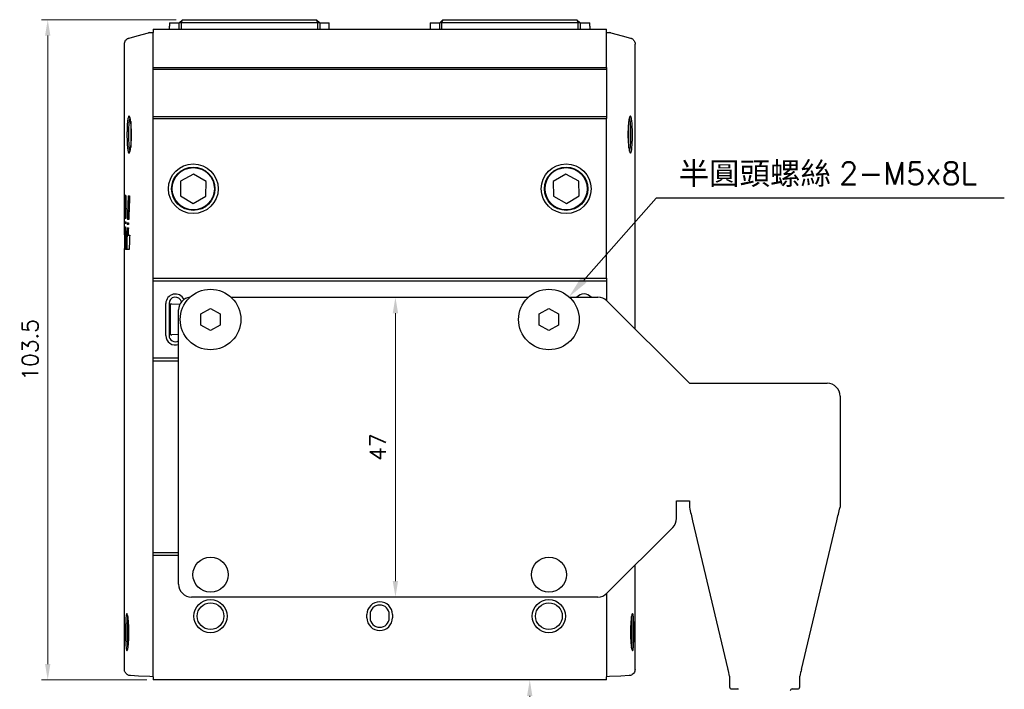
# Model space of a CAD drawing. Header units: millimetres. Extents: x 0 to 7391, y -1386 to 1502.
# Tile 94 of 127: x 6530 to 6684, y 296 to 401. Entities that reach past the tile are written whole.
import ezdxf

# ---------------------------------------------------------------- set-up
doc = ezdxf.new("R2010")
doc.units = ezdxf.units.MM
doc.header["$LTSCALE"] = 0.5
doc.layers.add('AM_5', color=3, linetype='Continuous', lineweight=25)
doc.layers.add('可見 (ISO)', color=7, linetype='Continuous', lineweight=25)
doc.styles.get("Standard").update_dxf_attribs({"font": 'arial.ttf'})
doc.styles.add('尺寸標註', font='romans.shx', dxfattribs={"bigfont": 'CHINESET.SHX'})
doc.dimstyles.new('CNS1$0', dxfattribs={"dimtxt": 2.5, "dimasz": 2.5, "dimexe": 1, "dimexo": 1, "dimgap": 1.5, "dimtad": 1, "dimtoh": 1, "dimdec": 1, "dimdsep": 46, "dimtxsty": '尺寸標註', "dimcen": 0, "dimclrd": 2, "dimclre": 2, "dimclrt": 1, "dimadec": 0, "dimazin": 2, "dimtp": 0.1, "dimtm": 0.1, "dimtfac": 0.71, "dimtdec": 1, "dimtmove": 0, "dimatfit": 0, "dimfxl": 0, "dimlwd": 13, "dimlwe": 13, "dimarcsym": 0})

# ---------------------------------------------------------------- blocks, each defined once
blk = doc.blocks.new('*D975')
at = {"layer": 'AM_5', "color": 2, "linetype": 'ByBlock', "lineweight": 13}
for p, q in [((6554.25, 401.32), (6533.15, 401.32)), ((6534.15, 398.82), (6534.15, 300.32)), ((6549.65, 297.82), (6533.15, 297.82))]:
    blk.add_line(p, q, dxfattribs=at)
at = {"layer": 'AM_5', "color": 2}
for points in [[(6533.73, 398.82), (6534.56, 398.82), (6534.15, 401.32)], [(6533.73, 300.32), (6534.56, 300.32), (6534.15, 297.82)]]:
    blk.add_solid(points, dxfattribs=at)
at = {"layer": 'Defpoints', "color": 0}
for p in [(6555.25, 401.32), (6534.15, 297.82), (6550.65, 297.82)]:
    blk.add_point(p, dxfattribs=at)
at = {"layer": 'AM_5', "color": 1, "insert": (6531.4, 349.57), "char_height": 2.5, "attachment_point": 5, "rotation": 90, "style": '尺寸標註'}
blk.add_mtext('103.5', dxfattribs=at)
blk = doc.blocks.new('*D976')
at = {"layer": 'AM_5', "color": 2, "linetype": 'ByBlock', "lineweight": 13}
blk.add_line((6588.61, 355.32), (6588.61, 313.32), dxfattribs=at)
at = {"layer": 'AM_5', "color": 2}
for points in [[(6588.19, 355.32), (6589.02, 355.32), (6588.61, 357.82)], [(6588.19, 313.32), (6589.02, 313.32), (6588.61, 310.82)]]:
    blk.add_solid(points, dxfattribs=at)
at = {"layer": 'Defpoints', "color": 0}
for p in [(6588.61, 357.82), (6588.61, 310.82), (6588.61, 310.82)]:
    blk.add_point(p, dxfattribs=at)
at = {"layer": 'AM_5', "color": 1, "insert": (6585.86, 334.32), "char_height": 2.5, "attachment_point": 5, "rotation": 90, "style": '尺寸標註'}
blk.add_mtext('47', dxfattribs=at)
blk = doc.blocks.new('*D977')
at = {"layer": 'AM_5', "color": 2, "linetype": 'ByBlock', "lineweight": 13}
for p, q in [((6620.65, 297.82), (6608.65, 297.82)), ((6609.65, 295.32), (6609.65, 279.07)), ((6640.95, 276.57), (6608.65, 276.57))]:
    blk.add_line(p, q, dxfattribs=at)
at = {"layer": 'AM_5', "color": 2}
for points in [[(6609.23, 295.32), (6610.06, 295.32), (6609.65, 297.82)], [(6609.23, 279.07), (6610.06, 279.07), (6609.65, 276.57)]]:
    blk.add_solid(points, dxfattribs=at)
at = {"layer": 'Defpoints', "color": 0}
for p in [(6621.65, 297.82), (6609.65, 276.57), (6641.95, 276.57)]:
    blk.add_point(p, dxfattribs=at)
at = {"layer": 'AM_5', "color": 1, "insert": (6606.9, 287.2), "char_height": 2.5, "attachment_point": 5, "rotation": 90, "style": '尺寸標註'}
blk.add_mtext('21.3', dxfattribs=at)
blk = doc.blocks.new('*S934')
at = {"layer": 'AM_5'}
for p, q in [((1598.34, -384.88), (1586.99, -397.71)), ((1652.85, -384.88), (1598.34, -384.88))]:
    blk.add_line(p, q, dxfattribs=at)
at = {"layer": 'AM_5', "linetype": 'Continuous'}
blk.add_trace([(1586.55, -397.32), (1587.42, -398.1), (1584.67, -400.33)], dxfattribs=at)
at = {"layer": 'AM_5', "color": 2, "insert": (1601.84, -383.13), "char_height": 3.5, "attachment_point": 7}
blk.add_mtext('{\\fPMingLiU|b0|i0|c136|p18;半圓頭螺絲 \\Fromans|c0;2-M\\Fromans|c136;5\\Fromans|c0;x\\Fromans|c136;8\\Fromans|c0;L}', dxfattribs=at)

msp = doc.modelspace()

# ---------------------------------------------------------------- linework, layer by layer
at = {"layer": '可見 (ISO)'}
for p, q in [((6554.745, 400.825), (6555.245, 401.325)), ((6555.045, 400.825), (6555.253, 401.325)), ((6555.245, 401.325), (6555.253, 401.325)), ((6555.253, 401.325), (6576.238, 401.325)), ((6576.238, 401.325), (6576.245, 401.325)), ((6576.445, 400.825), (6576.238, 401.325)), ((6576.245, 401.325), (6576.745, 400.825)), ((6596.046, 401.325), (6595.546, 400.825)), ((6596.053, 401.325), (6595.846, 400.825)), ((6596.046, 401.325), (6596.053, 401.325)), ((6596.053, 401.325), (6617.039, 401.325)), ((6617.039, 401.325), (6617.046, 401.325)), ((6617.039, 401.325), (6617.246, 400.825)), ((6617.546, 400.825), (6617.046, 401.325)), ((6550.646, 399.825), (6621.646, 399.825)), ((6550.646, 399.825), (6550.646, 399.325)), ((6553.245, 400.825), (6554.745, 400.825)), ((6553.245, 400.825), (6553.245, 400.325)), ((6553.245, 399.825), (6553.245, 400.325)), ((6554.745, 399.825), (6554.745, 400.825)), ((6555.045, 400.825), (6554.745, 400.825)), ((6576.445, 400.825), (6555.045, 400.825)), ((6555.045, 400.825), (6555.045, 399.825)), ((6576.445, 399.825), (6576.445, 400.825)), ((6576.745, 400.825), (6576.445, 400.825)), ((6576.745, 400.825), (6576.745, 399.825)), ((6576.745, 400.825), (6578.245, 400.825)), ((6578.245, 400.325), (6578.245, 400.825)), ((6578.245, 399.825), (6578.245, 400.325)), ((6594.046, 400.825), (6595.546, 400.825)), ((6594.046, 400.825), (6594.046, 400.325)), ((6594.046, 400.325), (6594.046, 399.825)), ((6595.546, 399.825), (6595.546, 400.825)), ((6595.846, 400.825), (6595.546, 400.825)), ((6617.246, 400.825), (6595.846, 400.825)), ((6595.846, 400.825), (6595.846, 399.825)), ((6617.246, 399.825), (6617.246, 400.825)), ((6617.546, 400.825), (6617.246, 400.825)), ((6617.546, 400.825), (6617.546, 399.825)), ((6617.546, 400.825), (6619.046, 400.825)), ((6619.046, 400.325), (6619.046, 400.825)), ((6619.046, 400.325), (6619.046, 399.825)), ((6621.646, 399.325), (6621.646, 399.825)), ((6546.887, 398.452), (6548.148, 398.789)), ((6548.148, 398.789), (6549.923, 399.265)), ((6550.129, 399.298), (6550.646, 399.325)), ((6550.646, 393.825), (6550.646, 399.325)), ((6621.646, 393.825), (6621.646, 399.325)), ((6621.646, 399.325), (6622.162, 399.298)), ((6622.369, 399.265), (6624.144, 398.789)), ((6624.144, 398.789), (6625.405, 398.452)), ((6546.146, 368.513), (6546.146, 397.486)), ((6626.146, 352.825), (6626.146, 397.486)), ((6550.646, 393.825), (6621.646, 393.825)), ((6550.646, 393.525), (6550.646, 393.825)), ((6550.646, 386.125), (6550.646, 393.525)), ((6621.646, 393.525), (6550.646, 393.525)), ((6621.646, 393.825), (6621.646, 393.525)), ((6621.646, 393.525), (6621.646, 386.125)), ((6550.646, 385.825), (6550.646, 386.125)), ((6550.646, 386.125), (6621.646, 386.125)), ((6550.646, 385.825), (6621.646, 385.825)), ((6550.646, 360.825), (6550.646, 385.825)), ((6621.646, 386.125), (6621.646, 385.825)), ((6621.646, 360.825), (6621.646, 385.825)), ((6547.146, 385.343), (6547.146, 381.306)), ((6625.146, 381.306), (6625.146, 385.343)), ((6556.982, 377.134), (6554.964, 376.011)), ((6558.964, 375.948), (6556.982, 377.134)), ((6615.31, 377.134), (6613.328, 375.948)), ((6617.328, 376.011), (6615.31, 377.134)), ((6554.964, 376.011), (6554.928, 373.702)), ((6558.928, 373.639), (6558.964, 375.948)), ((6613.328, 375.948), (6613.364, 373.639)), ((6617.364, 373.702), (6617.328, 376.011)), ((6546.362, 373.229), (6546.162, 373.229)), ((6546.363, 373.288), (6546.163, 373.288)), ((6546.364, 373.344), (6546.164, 373.344)), ((6546.365, 373.398), (6546.165, 373.398)), ((6546.367, 373.448), (6546.167, 373.448)), ((6546.368, 373.495), (6546.168, 373.495)), ((6546.37, 373.539), (6546.17, 373.539)), ((6546.371, 373.58), (6546.171, 373.58)), ((6546.373, 373.617), (6546.173, 373.617)), ((6546.375, 373.651), (6546.175, 373.651)), ((6546.375, 373.681), (6546.177, 373.681)), ((6546.371, 373.709), (6546.178, 373.709)), ((6546.365, 373.734), (6546.181, 373.734)), ((6546.359, 373.756), (6546.183, 373.756)), ((6546.185, 373.774), (6546.346, 373.774)), ((6546.411, 373.219), (6546.408, 373.286)), ((6546.74, 373.711), (6546.98, 373.711)), ((6554.928, 373.702), (6556.91, 372.516)), ((6556.91, 372.516), (6558.928, 373.639)), ((6613.364, 373.639), (6615.382, 372.516)), ((6615.382, 372.516), (6617.364, 373.702)), ((6546.156, 372.749), (6546.155, 372.674)), ((6546.155, 372.674), (6546.155, 372.599)), ((6546.355, 372.674), (6546.155, 372.674)), ((6546.155, 372.599), (6546.155, 372.524)), ((6546.355, 372.599), (6546.155, 372.599)), ((6546.355, 372.524), (6546.155, 372.524)), ((6546.157, 372.823), (6546.156, 372.749)), ((6546.356, 372.749), (6546.156, 372.749)), ((6546.157, 372.895), (6546.157, 372.823)), ((6546.357, 372.895), (6546.157, 372.895)), ((6546.357, 372.823), (6546.157, 372.823)), ((6546.358, 372.966), (6546.158, 372.966)), ((6546.359, 373.035), (6546.159, 373.035)), ((6546.36, 373.102), (6546.16, 373.102)), ((6546.361, 373.166), (6546.161, 373.166)), ((6546.355, 372.674), (6546.356, 372.749)), ((6546.355, 372.599), (6546.355, 372.674)), ((6546.355, 372.524), (6546.355, 372.599)), ((6546.356, 372.749), (6546.357, 372.823)), ((6546.357, 372.823), (6546.357, 372.895)), ((6546.414, 373.149), (6546.411, 373.219)), ((6546.416, 373.077), (6546.414, 373.149)), ((6546.414, 371.779), (6546.415, 371.811)), ((6546.415, 371.844), (6546.416, 371.876)), ((6546.415, 371.811), (6546.415, 371.844)), ((6546.418, 373.003), (6546.416, 373.077)), ((6546.416, 371.94), (6546.417, 371.973)), ((6546.416, 371.908), (6546.416, 371.94)), ((6546.416, 371.876), (6546.416, 371.908)), ((6546.417, 372.037), (6546.418, 372.069)), ((6546.417, 372.005), (6546.417, 372.037)), ((6546.417, 371.973), (6546.417, 372.005)), ((6546.42, 372.927), (6546.418, 373.003)), ((6546.418, 372.166), (6546.419, 372.198)), ((6546.418, 372.134), (6546.418, 372.166)), ((6546.418, 372.101), (6546.418, 372.134)), ((6546.418, 372.069), (6546.418, 372.101)), ((6546.419, 372.294), (6546.42, 372.326)), ((6546.419, 372.262), (6546.419, 372.294)), ((6546.419, 372.23), (6546.419, 372.262)), ((6546.419, 372.198), (6546.419, 372.23)), ((6546.421, 372.851), (6546.42, 372.927)), ((6546.42, 372.453), (6546.421, 372.485)), ((6546.42, 372.422), (6546.42, 372.453)), ((6546.42, 372.39), (6546.42, 372.422)), ((6546.42, 372.358), (6546.42, 372.39)), ((6546.42, 372.326), (6546.42, 372.358)), ((6546.421, 372.775), (6546.421, 372.851)), ((6546.422, 372.7), (6546.421, 372.775)), ((6546.421, 372.625), (6546.422, 372.7)), ((6546.421, 372.549), (6546.421, 372.625)), ((6546.421, 372.517), (6546.421, 372.549)), ((6546.421, 372.485), (6546.421, 372.517)), ((6546.183, 370.158), (6546.147, 370.158)), ((6546.269, 371.197), (6546.193, 371.197)), ((6546.378, 370.158), (6546.253, 370.158)), ((6546.401, 371.197), (6546.269, 371.197)), ((6546.146, 369.621), (6546.178, 369.621)), ((6546.176, 369.356), (6546.146, 369.356)), ((6546.146, 368.845), (6546.173, 368.845)), ((6546.234, 368.845), (6546.351, 368.845)), ((6546.36, 369.356), (6546.241, 369.356)), ((6546.245, 369.621), (6546.366, 369.621)), ((6546.572, 368.683), (6546.778, 368.683)), ((6546.799, 369.194), (6546.59, 369.194)), ((6546.598, 369.459), (6546.809, 369.459)), ((6546.832, 369.996), (6546.616, 369.996)), ((6546.146, 367.59), (6546.146, 367.548)), ((6546.326, 367.59), (6546.146, 367.59)), ((6546.146, 367.548), (6546.146, 367.505)), ((6546.146, 367.505), (6546.146, 367.463)), ((6546.146, 367.463), (6546.146, 367.42)), ((6546.146, 367.42), (6546.146, 367.378)), ((6546.146, 367.378), (6546.146, 367.335)), ((6546.146, 367.335), (6546.146, 367.292)), ((6546.146, 367.292), (6546.147, 367.25)), ((6546.147, 367.25), (6546.147, 367.207)), ((6546.147, 367.207), (6546.147, 367.165)), ((6546.147, 367.165), (6546.147, 367.122)), ((6546.147, 367.122), (6546.147, 367.08)), ((6546.147, 367.08), (6546.147, 367.037)), ((6546.165, 367.797), (6546.221, 367.797)), ((6546.33, 367.797), (6546.221, 367.797)), ((6546.375, 367.525), (6546.538, 367.525)), ((6546.737, 367.525), (6546.538, 367.525)), ((6546.737, 367.525), (6546.988, 367.525)), ((6546.147, 365.896), (6546.146, 365.828)), ((6546.146, 365.828), (6546.146, 365.762)), ((6546.28, 365.828), (6546.146, 365.828)), ((6546.277, 365.762), (6546.146, 365.762)), ((6546.273, 365.701), (6546.146, 365.701)), ((6546.269, 365.644), (6546.146, 365.644)), ((6546.265, 365.59), (6546.146, 365.59)), ((6546.261, 365.54), (6546.146, 365.54)), ((6546.147, 367.037), (6546.147, 366.995)), ((6546.147, 366.995), (6546.147, 366.953)), ((6546.147, 366.953), (6546.147, 366.91)), ((6546.147, 366.91), (6546.147, 366.868)), ((6546.147, 366.868), (6546.147, 366.826)), ((6546.147, 366.826), (6546.147, 366.783)), ((6546.147, 366.783), (6546.147, 366.741)), ((6546.147, 366.741), (6546.147, 366.699)), ((6546.147, 366.699), (6546.147, 366.657)), ((6546.147, 366.657), (6546.147, 366.615)), ((6546.147, 366.615), (6546.147, 366.573)), ((6546.147, 366.573), (6546.147, 366.497)), ((6546.307, 366.573), (6546.147, 366.573)), ((6546.147, 366.497), (6546.147, 366.423)), ((6546.305, 366.497), (6546.147, 366.497)), ((6546.147, 366.423), (6546.147, 366.347)), ((6546.303, 366.423), (6546.147, 366.423)), ((6546.147, 366.347), (6546.147, 366.271)), ((6546.301, 366.347), (6546.147, 366.347)), ((6546.147, 366.271), (6546.147, 366.194)), ((6546.299, 366.271), (6546.147, 366.271)), ((6546.147, 366.194), (6546.147, 366.118)), ((6546.296, 366.194), (6546.147, 366.194)), ((6546.147, 366.118), (6546.147, 366.042)), ((6546.294, 366.118), (6546.147, 366.118)), ((6546.147, 366.042), (6546.147, 365.968)), ((6546.291, 366.042), (6546.147, 366.042)), ((6546.147, 365.968), (6546.147, 365.896)), ((6546.287, 365.968), (6546.147, 365.968)), ((6546.284, 365.896), (6546.147, 365.896)), ((6546.299, 366.28), (6546.302, 366.362)), ((6546.302, 366.362), (6546.304, 366.445)), ((6546.304, 366.445), (6546.306, 366.529)), ((6546.306, 366.529), (6546.308, 366.613)), ((6546.257, 365.493), (6546.146, 365.493)), ((6546.146, 299.51), (6546.146, 365.463)), ((6546.253, 365.449), (6546.146, 365.449)), ((6546.248, 365.411), (6546.146, 365.411)), ((6546.244, 365.377), (6546.146, 365.377)), ((6546.24, 365.35), (6546.146, 365.35)), ((6546.236, 365.327), (6546.146, 365.327)), ((6546.233, 365.31), (6546.147, 365.31)), ((6546.23, 365.298), (6546.147, 365.298)), ((6546.228, 365.292), (6546.147, 365.292)), ((6546.896, 365.292), (6546.328, 365.292)), ((6550.646, 360.825), (6621.646, 360.825)), ((6550.646, 360.325), (6550.646, 360.825)), ((6550.646, 348.325), (6550.646, 360.325)), ((6621.646, 360.325), (6550.646, 360.325)), ((6621.646, 360.825), (6621.646, 360.325)), ((6621.646, 360.325), (6621.646, 357.32)), ((6562.857, 357.825), (6609.435, 357.825)), ((6615.857, 357.825), (6620.317, 357.825)), ((6552.646, 351.825), (6552.646, 356.825)), ((6553.146, 356.825), (6553.146, 351.825)), ((6553.346, 356.731), (6553.146, 356.738)), ((6553.346, 356.731), (6553.346, 351.919)), ((6553.473, 356.726), (6553.346, 356.731)), ((6553.602, 356.722), (6553.473, 356.726)), ((6554.775, 356.681), (6553.602, 356.722)), ((6554.837, 356.678), (6554.775, 356.681)), ((6621.732, 357.239), (6634.646, 344.325)), ((6554.646, 312.825), (6554.646, 355.825)), ((6558.146, 355.191), (6559.646, 356.057)), ((6558.146, 353.459), (6558.146, 355.191)), ((6559.646, 356.057), (6561.146, 355.191)), ((6561.146, 355.191), (6561.146, 353.459)), ((6611.146, 355.191), (6612.646, 356.057)), ((6611.146, 353.459), (6611.146, 355.191)), ((6612.646, 356.057), (6614.146, 355.191)), ((6614.146, 355.191), (6614.146, 353.459)), ((6559.646, 352.593), (6558.146, 353.459)), ((6561.146, 353.459), (6559.646, 352.593)), ((6612.646, 352.593), (6611.146, 353.459)), ((6614.146, 353.459), (6612.646, 352.593)), ((6553.346, 351.919), (6553.146, 351.912)), ((6553.473, 351.924), (6553.346, 351.919)), ((6553.473, 351.924), (6553.602, 351.928)), ((6554.646, 351.964), (6553.602, 351.928)), ((6550.646, 348.325), (6554.646, 348.325)), ((6550.646, 347.825), (6550.646, 348.325)), ((6550.646, 347.825), (6554.646, 347.825)), ((6550.646, 317.825), (6550.646, 347.825)), ((6634.646, 344.325), (6656.246, 344.325)), ((6658.246, 342.325), (6658.246, 324.899)), ((6632.646, 323.153), (6632.646, 325.899)), ((6632.646, 325.899), (6634.646, 325.899)), ((6634.646, 325.899), (6634.646, 324.899)), ((6634.646, 324.898), (6634.646, 324.899)), ((6658.246, 324.898), (6658.246, 324.899)), ((6635.15, 322.777), (6640.694, 299.482)), ((6652.198, 299.482), (6657.741, 322.777)), ((6632.06, 321.739), (6621.732, 311.411)), ((6550.646, 317.825), (6554.646, 317.825)), ((6550.646, 317.325), (6550.646, 317.825)), ((6550.646, 298.325), (6550.646, 317.325)), ((6554.646, 317.325), (6550.646, 317.325)), ((6626.146, 299.51), (6626.146, 315.825)), ((6620.317, 310.825), (6556.646, 310.825)), ((6621.646, 311.33), (6621.646, 298.325)), ((6584.146, 307.575), (6584.146, 308.075)), ((6584.646, 308.075), (6584.646, 307.575)), ((6587.646, 307.575), (6587.646, 308.075)), ((6588.146, 308.075), (6588.146, 307.575)), ((6548.354, 298.445), (6547.093, 298.511)), ((6550.129, 298.352), (6548.354, 298.445)), ((6550.646, 298.325), (6550.129, 298.352)), ((6550.646, 298.325), (6550.646, 297.825)), ((6621.646, 297.825), (6550.646, 297.825)), ((6622.162, 298.352), (6621.646, 298.325)), ((6621.646, 297.825), (6621.646, 298.325)), ((6623.938, 298.445), (6622.162, 298.352)), ((6625.198, 298.511), (6623.938, 298.445)), ((6640.946, 298.422), (6640.946, 296.722)), ((6651.946, 296.722), (6651.946, 298.422)), ((6641.246, 296.422), (6642.146, 296.422)), ((6650.746, 296.422), (6651.646, 296.422))]:
    msp.add_line(p, q, dxfattribs=at)
for centre, radius in [((6556.946, 374.825), 3.9), ((6556.946, 374.825), 3.4), ((6556.946, 374.825), 3.307), ((6615.346, 374.825), 3.9), ((6615.346, 374.825), 3.4), ((6615.346, 374.825), 3.307), ((6559.646, 354.325), 4.75), ((6612.646, 354.325), 4.75), ((6559.646, 314.325), 2.75), ((6612.646, 314.325), 2.75), ((6559.646, 307.825), 2.6), ((6612.646, 307.825), 2.6), ((6559.646, 307.825), 2.1), ((6612.646, 307.825), 2.1)]:
    msp.add_circle(centre, radius, dxfattribs=at)
for centre, radius, start, end in [((6550.182, 398.299), 1, 93, 105), ((6622.11, 398.299), 1, 75, 87), ((6554.146, 356.825), 1.5, 25.28592, 180), ((6554.146, 356.825), 1, 16.08729, 180), ((6556.646, 355.825), 2, 96.46245, 180), ((6618.146, 356.825), 1.5, 41.81031, 138.18969), ((6620.317, 355.825), 2, 45, 90), ((6554.146, 351.825), 1.5, 180, 289.47122), ((6554.146, 351.825), 1, 180, 300), ((6656.246, 342.325), 2, 0, 90), ((6630.646, 323.153), 2, 315, 0), ((6556.646, 312.825), 2, 180, 270), ((6586.146, 308.075), 2, 0, 180), ((6620.317, 312.825), 2, 270, 315), ((6586.146, 308.075), 1.5, 0, 180), ((6586.146, 307.575), 2, 180, 0), ((6586.146, 307.575), 1.5, 180, 0), ((6641.246, 296.722), 0.3, 180, 270), ((6642.146, 296.122), 0.3, 51.69343, 90), ((6650.746, 296.122), 0.3, 90, 180), ((6651.646, 296.722), 0.3, 270, 0)]:
    msp.add_arc(centre, radius, start, end, dxfattribs=at)
for centre, major_axis, ratio, start_param, end_param in [((6646.146, 371.369), (0, 104.508), 0.9568609, 1.5530035, 1.5535976), ((6646.146, 371.528), (-100, 0), 0.9560091, 6.2647719, 6.2653925), ((6646.146, 371.675), (-100, 0), 0.8761946, 6.2641274, 6.2647719), ((6646.146, 371.813), (-100, 0), 0.8036905, 6.2634617, 6.2641274), ((6646.146, 371.944), (-100, 0), 0.7369707, 6.2627774, 6.2634617), ((6646.146, 372.071), (-100, 0), 0.6748097, 6.2620773, 6.2627774), ((6646.146, 372.195), (-100, 0), 0.6162013, 6.2613639, 6.2620773), ((6646.146, 372.317), (-100, 0), 0.5603082, 6.2606401, 6.2613639), ((6646.146, 372.438), (-100, 0), 0.506392, 6.2599084, 6.2606401), ((6646.146, 372.56), (-100, 0), 0.4540211, 6.2591689, 6.2599084), ((6646.146, 372.679), (-100, 0), 0.4046276, 6.2584084, 6.2591689), ((6646.146, 372.796), (-100, 0), 0.3572455, 6.2576268, 6.2584084), ((6646.146, 372.914), (-100, 0), 0.3110368, 6.2568265, 6.2576268), ((6646.146, 373.034), (-100, 0), 0.2655094, 6.25601, 6.2568265), ((6646.146, 373.157), (-100, 0), 0.2202097, 6.2551798, 6.25601), ((6646.146, 373.964), (-100, 0), 0.0300037, 0.0633094, 0.0640604), ((6646.146, 374.415), (-100, 0), 0.1004971, 0.0640604, 0.0648223), ((6646.146, 374.873), (-100, 0), 0.171135, 0.0648223, 0.0655877), ((6646.146, 375.35), (-100, 0), 0.2439757, 0.0655877, 0.0663491), ((6646.146, 371.369), (0, 104.299), 0.9568609, 1.5529679, 1.5535631), ((6646.146, 371.528), (99.8, 0), 0.9560091, 3.1231423, 3.1237642), ((6646.146, 371.675), (99.8, 0), 0.8761946, 3.1224965, 3.1231423), ((6646.146, 371.813), (99.8, 0), 0.8036905, 3.1218295, 3.1224965), ((6646.146, 371.944), (99.8, 0), 0.7369707, 3.1211438, 3.1218295), ((6646.146, 375.862), (-100, 0), 0.3212166, 0.0663491, 0.0670992), ((6646.146, 372.071), (99.8, 0), 0.6748097, 3.1204423, 3.1211438), ((6646.146, 372.195), (99.8, 0), 0.6162013, 3.1197275, 3.1204423), ((6646.146, 372.317), (99.8, 0), 0.5603082, 3.1190023, 3.1197275), ((6646.146, 376.426), (-100, 0), 0.4052394, 0.0670992, 0.0678306), ((6646.146, 372.438), (99.8, 0), 0.506392, 3.1182691, 3.1190023), ((6646.146, 372.56), (99.8, 0), 0.4540211, 3.1175281, 3.1182691), ((6646.146, 372.679), (99.8, 0), 0.4046276, 3.1169055, 3.1175281), ((6646.146, 377.032), (-100, 0), 0.4946404, 0.0678306, 0.068537), ((6646.146, 377.666), (-100, 0), 0.5872236, 0.068537, 0.0692133), ((6646.146, 378.344), (-100, 0), 0.6853833, 0.0692133, 0.0698545), ((6646.146, 379.092), (-100, 0), 0.7925548, 0.0698545, 0.0704554), ((6646.146, 379.945), (-100, 0), 0.9136271, 0.0704554, 0.0710111), ((6646.146, 380.946), (0, -105.474), 0.9481018, 4.7834001, 4.783917), ((6646.146, 382.094), (0, -121.535), 0.8228094, 4.783917, 4.7844035), ((6646.146, 383.446), (0, -140.331), 0.7125996, 4.7844035, 4.7848543), ((7597.053, 340.187), (-1050.903, 0), 0.9519505, 6.2496686, 6.2533836), ((7595.09, 340.188), (-1048.74, 0), 0.9519505, 6.2496007, 6.2533234), ((7590.526, 334.164), (-1044.372, 0), 0.9519505, 6.2433969, 6.247136), ((7612.222, 368.404), (-1066.077, 0), 0.9519505, 6.279126, 6.2814565), ((6646.146, 370.634), (0, 149.572), 0.6685735, 1.5552038, 1.5556774), ((6646.146, 370.834), (0, 136.724), 0.7313989, 1.5546986, 1.5552038), ((6646.146, 371.021), (0, 125.081), 0.7994795, 1.5541629, 1.5546986), ((6646.146, 371.199), (0, 114.392), 0.8741857, 1.5535976, 1.5541629), ((7610.29, 368.404), (-1063.944, 0), 0.9519505, 6.2791179, 6.2804276), ((6646.146, 370.634), (0, 149.273), 0.6685735, 1.5551725, 1.5556471), ((6646.146, 370.834), (0, 136.451), 0.7313989, 1.5546664, 1.5551725), ((6646.146, 371.021), (0, 124.831), 0.7994795, 1.5541296, 1.5546664), ((6646.146, 371.199), (0, 114.163), 0.8741857, 1.5535631, 1.5541296), ((7605.13, 349.11), (-1058.983, 0), 0.9519505, 6.260696, 6.262304), ((7593.965, 361.725), (-1047.819, 0), 0.9511431, 6.273681, 6.2747232), ((7591.895, 355.931), (-1045.749, 0), 0.9511431, 6.2678368, 6.2688811), ((6646.146, 368.515), (0, 308.062), 0.3246097, 1.5672068, 1.5680679), ((7612.353, 368.513), (-1066.208, 0), 0.9519505, 6.2828581, 6.2840946), ((7611.688, 361.657), (-1065.542, 0), 0.9519505, 6.2760991, 6.2771327), ((6646.146, 361.814), (0, 308.062), 0.3246097, 1.5454511, 1.5463125), ((7609.998, 355.803), (-1063.852, 0), 0.9519505, 6.2703067, 6.271342), ((6646.146, 355.9), (0, 308.062), 0.3246097, 1.5262429, 1.5271049), ((7607.054, 348.988), (-1060.908, 0), 0.9519506, 6.2635225, 6.2657332), ((6646.146, 349.199), (0, 308.062), 0.3246097, 1.504456, 1.505319), ((7600.545, 340.224), (-1054.397, 0), 0.9519505, 6.2548288, 6.2559828), ((6646.146, 340.199), (0, 308.062), 0.3246097, 1.4756723, 1.4765373), ((7594.733, 334.156), (-1048.583, 0), 0.9519505, 6.2485896, 6.2497502), ((7598.589, 340.225), (-1052.241, 0), 0.9519505, 6.2547715, 6.2556165), ((6646.146, 340.199), (0, 307.446), 0.3246097, 1.4754811, 1.4763478), ((6646.146, 334.031), (0, 308.062), 0.3246097, 1.4555404, 1.4564072), ((7590.813, 346.758), (-1044.667, 0), 0.9512136, 6.2622848, 6.2645324), ((7588.9, 346.758), (-1042.554, 0), 0.9512136, 6.2622428, 6.2644949), ((7574.151, 328.165), (-1027.996, 0), 0.9512136, 6.2429223, 6.2452076), ((6646.146, 365.341), (0, -135.484), 0.7380927, 4.70928, 4.7097336), ((6646.146, 365.389), (0, -117.267), 0.8527512, 4.7097336, 4.7102199), ((6646.146, 365.424), (0, -101.525), 0.9849801, 4.7102199, 4.7107467), ((6646.146, 365.445), (100, 0), 0.8821045, 3.1399504, 3.140524), ((6646.146, 365.458), (100, 0), 0.765729, 3.140524, 3.1411398), ((6646.146, 363.088), (100, 0), 0.5102822, 3.0940063, 3.0947992), ((6646.146, 362.801), (100, 0), 0.5706479, 3.0932338, 3.0940063), ((6646.146, 362.497), (100, 0), 0.6334307, 3.0924722, 3.0932338), ((6646.146, 362.175), (100, 0), 0.6990011, 3.0917249, 3.0924722), ((6646.146, 361.829), (100, 0), 0.768398, 3.0909951, 3.0917249), ((6646.146, 361.452), (100, 0), 0.8429344, 3.0902862, 3.0909951), ((6646.146, 361.036), (100, 0), 0.9241327, 3.0896017, 3.0902862), ((6646.146, 360.569), (0, 101.401), 0.9861841, 1.5181486, 1.5188054), ((6646.146, 360.037), (0, 111.517), 0.8967269, 1.5175228, 1.5181486), ((6646.146, 359.421), (0, 123.08), 0.8124802, 1.5169313, 1.5175228), ((6646.146, 358.723), (0, 136.037), 0.7350952, 1.516376, 1.5169313), ((6646.146, 357.94), (0, 150.434), 0.6647455, 1.515858, 1.516376), ((6646.146, 357.047), (0, 166.701), 0.5998764, 1.5153784, 1.515858), ((6646.146, 365.463), (100, 0), 0.6603261, 3.1411398, 3.1417929), ((6646.146, 365.461), (100, 0), 0.5619529, 3.1417929, 3.1424786), ((6646.146, 365.452), (100, 0), 0.4678665, 3.1424786, 3.1431921), ((6646.146, 365.438), (100, 0), 0.3802407, 3.1431921, 3.1439272), ((6646.146, 365.42), (100, 0), 0.3003858, 3.1439272, 3.1446766), ((6646.146, 365.397), (100, 0), 0.2256838, 3.1446766, 3.1454329), ((6646.146, 365.369), (100, 0), 0.153787, 3.1454329, 3.1461887), ((6646.146, 365.336), (100, 0), 0.082569, 3.1461887, 3.1469365), ((6645.445, 364.684), (99.299, 0.004), 0.151345, 3.0998929, 3.1008225), ((6645.877, 364.477), (99.731, 0.002), 0.2004771, 3.0990673, 3.0999853), ((6647.154, 364.255), (101.008, -0.012), 0.2480565, 3.0984703, 3.0993699), ((6646.146, 364.052), (100, 0), 0.2986106, 3.0973368, 3.0982251), ((6646.146, 363.831), (100, 0), 0.3486931, 3.0964676, 3.0973368), ((6646.146, 363.599), (100, 0), 0.4001661, 3.0956207, 3.0964676), ((6646.146, 363.352), (100, 0), 0.4537509, 3.0947992, 3.0956207), ((6634.646, 324.899), (-0.952, 4), 0.0001243, 1.5710427, 2.129824), ((6658.246, 324.899), (0.952, 4), 0.0001243, 4.1533613, 4.7121426), ((6640.946, 298.421), (-0.476, 2), 0.0001243, 4.7129113, 5.2714167), ((6651.946, 298.421), (0.476, 2), 0.0001243, 1.0117686, 1.570274)]:
    msp.add_ellipse(centre, major_axis=major_axis, ratio=ratio, start_param=start_param, end_param=end_param, dxfattribs=at)
for points, knots in [([(6546.146, 397.486), (6546.146, 397.594), (6546.164, 397.703), (6546.233, 397.908), (6546.285, 398.006), (6546.416, 398.178), (6546.497, 398.255), (6546.632, 398.345), (6546.68, 398.372), (6546.78, 398.418), (6546.833, 398.437), (6546.887, 398.452)], [0, 0, 0, 0, 0.03235616, 0.03235616, 0.06486691, 0.06486691, 0.09737208, 0.09737208, 0.11367126, 0.11367126, 0.13042936, 0.13042936, 0.13042936, 0.13042936]), ([(6625.405, 398.452), (6625.442, 398.441), (6625.48, 398.429), (6625.552, 398.4), (6625.587, 398.384), (6625.695, 398.326), (6625.764, 398.276), (6625.888, 398.162), (6625.942, 398.096), (6626.033, 397.955), (6626.07, 397.878), (6626.129, 397.698), (6626.146, 397.591), (6626.146, 397.486)], [0, 0, 0, 0, 0.01175083, 0.01175083, 0.02334063, 0.02334063, 0.04853344, 0.04853344, 0.07372625, 0.07372625, 0.09891906, 0.09891906, 0.13055173, 0.13055173, 0.13055173, 0.13055173]), ([(6546.562, 383.632), (6546.564, 383.858), (6546.569, 384.081), (6546.588, 384.653), (6546.606, 384.981), (6546.656, 385.548), (6546.688, 385.779), (6546.763, 386.111), (6546.805, 386.207), (6546.896, 386.248), (6546.945, 386.193), (6547.039, 385.94), (6547.084, 385.746), (6547.163, 385.246), (6547.196, 384.947), (6547.245, 384.28), (6547.26, 383.916), (6547.264, 383.544), (6547.267, 383.33), (6547.266, 383.115), (6547.256, 382.688), (6547.248, 382.478), (6547.216, 381.925), (6547.186, 381.603), (6547.112, 381.052), (6547.068, 380.829), (6546.975, 380.516), (6546.927, 380.43), (6546.833, 380.408), (6546.789, 380.472), (6546.711, 380.742), (6546.677, 380.944), (6546.621, 381.461), (6546.6, 381.769), (6546.571, 382.453), (6546.562, 382.821), (6546.56, 383.342), (6546.561, 383.487), (6546.562, 383.632)], [-0.867687, -0.867687, -0.867687, -0.867687, -0.7991376, -0.7991376, -0.6854219, -0.6854219, -0.5705372, -0.5705372, -0.454665, -0.454665, -0.3387435, -0.3387435, -0.2242665, -0.2242665, -0.1120817, -0.1120817, 0, 0, 0, 0.0644686, 0.0644686, 0.1294402, 0.1294402, 0.2428392, 0.2428392, 0.3580836, 0.3580836, 0.473839, 0.473839, 0.5890656, 0.5890656, 0.7032833, 0.7032833, 0.8164882, 0.8164882, 0.9289515, 0.9289515, 0.972677, 0.972677, 0.972677, 0.972677]), ([(6547.039, 385.914), (6547.013, 385.877), (6546.989, 385.817), (6546.928, 385.595), (6546.896, 385.394), (6546.844, 384.896), (6546.824, 384.603), (6546.803, 384.064), (6546.797, 383.836), (6546.795, 383.603)], [2.32501212, 2.32501212, 2.32501212, 2.32501212, 2.38698284, 2.38698284, 2.49109334, 2.49109334, 2.59432565, 2.59432565, 2.66481325, 2.66481325, 2.66481325, 2.66481325]), ([(6625.028, 383.626), (6625.033, 383.927), (6625.045, 384.221), (6625.086, 384.848), (6625.119, 385.163), (6625.197, 385.692), (6625.242, 385.899), (6625.336, 386.174), (6625.384, 386.24), (6625.476, 386.222), (6625.518, 386.14), (6625.594, 385.837), (6625.626, 385.62), (6625.679, 385.08), (6625.698, 384.761), (6625.725, 384.06), (6625.731, 383.685), (6625.731, 383.306), (6625.731, 383.094), (6625.729, 382.883), (6625.72, 382.469), (6625.713, 382.268), (6625.689, 381.734), (6625.667, 381.427), (6625.61, 380.915), (6625.576, 380.717), (6625.496, 380.459), (6625.451, 380.402), (6625.357, 380.441), (6625.309, 380.535), (6625.217, 380.861), (6625.174, 381.087), (6625.102, 381.641), (6625.073, 381.961), (6625.034, 382.659), (6625.025, 383.031), (6625.026, 383.478), (6625.027, 383.552), (6625.028, 383.626)], [-0.8931262, -0.8931262, -0.8931262, -0.8931262, -0.801986, -0.801986, -0.6868647, -0.6868647, -0.570809, -0.570809, -0.455122, -0.455122, -0.3407191, -0.3407191, -0.2271409, -0.2271409, -0.1136647, -0.1136647, 0, 0, 0, 0.0636369, 0.0636369, 0.1277536, 0.1277536, 0.2420447, 0.2420447, 0.3574093, 0.3574093, 0.4735573, 0.4735573, 0.5894344, 0.5894344, 0.7035971, 0.7035971, 0.8156548, 0.8156548, 0.9278499, 0.9278499, 0.9501622, 0.9501622, 0.9501622, 0.9501622]), ([(6625.253, 380.735), (6625.282, 380.777), (6625.309, 380.85), (6625.334, 380.95), (6625.371, 381.098), (6625.402, 381.305), (6625.452, 381.812), (6625.471, 382.107), (6625.494, 382.747), (6625.5, 383.087), (6625.497, 383.769), (6625.489, 384.105), (6625.467, 384.571), (6625.458, 384.718), (6625.426, 385.136), (6625.399, 385.373), (6625.332, 385.732), (6625.294, 385.854), (6625.253, 385.914)], [1.59555113, 1.59555113, 1.59555113, 1.59555113, 1.66580366, 1.66580366, 1.66580366, 1.76892563, 1.76892563, 1.87130918, 1.87130918, 1.9735169, 1.9735169, 2.07615691, 2.07615691, 2.12720185, 2.12720185, 2.23041838, 2.23041838, 2.33082229, 2.33082229, 2.33082229, 2.33082229]), ([(6546.795, 383.603), (6546.793, 383.498), (6546.793, 383.392), (6546.793, 383.117), (6546.795, 382.949), (6546.802, 382.616), (6546.808, 382.452), (6546.821, 382.138), (6546.83, 381.989), (6546.85, 381.707), (6546.862, 381.575), (6546.902, 381.213), (6546.935, 381.022), (6546.994, 380.821), (6547.016, 380.768), (6547.039, 380.735)], [0.99887434, 0.99887434, 0.99887434, 0.99887434, 1.03078212, 1.03078212, 1.08138939, 1.08138939, 1.13285257, 1.13285257, 1.18373956, 1.18373956, 1.23524525, 1.23524525, 1.33847293, 1.33847293, 1.39408833, 1.39408833, 1.39408833, 1.39408833]), ([(6546.331, 305.635), (6546.333, 305.942), (6546.338, 306.243), (6546.357, 306.876), (6546.371, 307.191), (6546.41, 307.718), (6546.435, 307.924), (6546.492, 308.199), (6546.525, 308.264), (6546.594, 308.244), (6546.631, 308.159), (6546.703, 307.851), (6546.737, 307.631), (6546.796, 307.084), (6546.82, 306.763), (6546.854, 306.057), (6546.862, 305.68), (6546.862, 305.299), (6546.862, 305.085), (6546.859, 304.872), (6546.847, 304.455), (6546.838, 304.251), (6546.808, 303.713), (6546.781, 303.404), (6546.718, 302.89), (6546.682, 302.691), (6546.609, 302.434), (6546.573, 302.379), (6546.505, 302.419), (6546.474, 302.514), (6546.42, 302.841), (6546.398, 303.069), (6546.363, 303.629), (6546.35, 303.954), (6546.333, 304.664), (6546.33, 305.043), (6546.331, 305.493), (6546.331, 305.564), (6546.331, 305.635)], [-0.8988398, -0.8988398, -0.8988398, -0.8988398, -0.8056282, -0.8056282, -0.6903647, -0.6903647, -0.5745873, -0.5745873, -0.4586083, -0.4586083, -0.3431619, -0.3431619, -0.2284484, -0.2284484, -0.1142024, -0.1142024, 0, 0, 0, 0.0642778, 0.0642778, 0.1290086, 0.1290086, 0.2445299, 0.2445299, 0.3609285, 0.3609285, 0.4771321, 0.4771321, 0.5927047, 0.5927047, 0.7072213, 0.7072213, 0.8206649, 0.8206649, 0.9346964, 0.9346964, 0.956054, 0.956054, 0.956054, 0.956054]), ([(6546.709, 307.79), (6546.692, 307.713), (6546.676, 307.612), (6546.639, 307.292), (6546.621, 307.041), (6546.594, 306.46), (6546.586, 306.136), (6546.581, 305.733), (6546.58, 305.669), (6546.58, 305.605)], [2.385571, 2.385571, 2.385571, 2.385571, 2.44934643, 2.44934643, 2.55261275, 2.55261275, 2.65616112, 2.65616112, 2.67552151, 2.67552151, 2.67552151, 2.67552151]), ([(6625.432, 305.631), (6625.436, 305.936), (6625.445, 306.234), (6625.478, 306.867), (6625.504, 307.184), (6625.566, 307.713), (6625.602, 307.921), (6625.674, 308.197), (6625.711, 308.263), (6625.78, 308.245), (6625.811, 308.162), (6625.866, 307.858), (6625.889, 307.64), (6625.926, 307.095), (6625.939, 306.773), (6625.957, 306.065), (6625.961, 305.686), (6625.961, 305.303), (6625.961, 305.089), (6625.96, 304.876), (6625.954, 304.457), (6625.949, 304.253), (6625.933, 303.716), (6625.918, 303.407), (6625.877, 302.893), (6625.853, 302.694), (6625.794, 302.436), (6625.761, 302.379), (6625.69, 302.418), (6625.653, 302.512), (6625.582, 302.84), (6625.548, 303.068), (6625.491, 303.627), (6625.467, 303.951), (6625.436, 304.658), (6625.429, 305.034), (6625.43, 305.485), (6625.431, 305.558), (6625.432, 305.631)], [-0.8989683, -0.8989683, -0.8989683, -0.8989683, -0.8064955, -0.8064955, -0.690772, -0.690772, -0.5744626, -0.5744626, -0.4585644, -0.4585644, -0.3438368, -0.3438368, -0.2293839, -0.2293839, -0.1148488, -0.1148488, 0, 0, 0, 0.0643692, 0.0643692, 0.129241, 0.129241, 0.2443275, 0.2443275, 0.3600706, 0.3600706, 0.4763878, 0.4763878, 0.5925629, 0.5925629, 0.7074222, 0.7074222, 0.8205929, 0.8205929, 0.9340939, 0.9340939, 0.9561449, 0.9561449, 0.9561449, 0.9561449]), ([(6625.583, 302.86), (6625.599, 302.934), (6625.615, 303.029), (6625.651, 303.341), (6625.67, 303.592), (6625.697, 304.174), (6625.706, 304.5), (6625.714, 305.179), (6625.714, 305.525), (6625.705, 306.198), (6625.695, 306.518), (6625.674, 306.947), (6625.666, 307.08), (6625.648, 307.322), (6625.637, 307.43), (6625.614, 307.622), (6625.601, 307.704), (6625.586, 307.777), (6625.584, 307.784), (6625.583, 307.79)], [1.71531566, 1.71531566, 1.71531566, 1.71531566, 1.77644024, 1.77644024, 1.88041984, 1.88041984, 1.98471268, 1.98471268, 2.08753622, 2.08753622, 2.19090748, 2.19090748, 2.24259776, 2.24259776, 2.29385467, 2.29385467, 2.34586898, 2.34586898, 2.3511662, 2.3511662, 2.3511662, 2.3511662]), ([(6546.58, 305.605), (6546.579, 305.498), (6546.578, 305.39), (6546.579, 305.112), (6546.58, 304.943), (6546.587, 304.438), (6546.597, 304.117), (6546.618, 303.689), (6546.626, 303.556), (6546.655, 303.193), (6546.678, 303.002), (6546.707, 302.868), (6546.708, 302.864), (6546.709, 302.86)], [1.0027758, 1.0027758, 1.0027758, 1.0027758, 1.03517931, 1.03517931, 1.0862022, 1.0862022, 1.18998868, 1.18998868, 1.24181754, 1.24181754, 1.34555329, 1.34555329, 1.34876853, 1.34876853, 1.34876853, 1.34876853]), ([(6547.093, 298.511), (6547.056, 298.513), (6547.018, 298.517), (6546.943, 298.53), (6546.906, 298.538), (6546.801, 298.568), (6546.734, 298.596), (6546.597, 298.67), (6546.527, 298.719), (6546.404, 298.834), (6546.349, 298.899), (6546.259, 299.04), (6546.222, 299.117), (6546.163, 299.297), (6546.146, 299.404), (6546.146, 299.51)], [0, 0, 0, 0, 0.01141974, 0.01141974, 0.02269153, 0.02269153, 0.04424373, 0.04424373, 0.06943654, 0.06943654, 0.09462935, 0.09462935, 0.11982215, 0.11982215, 0.15145482, 0.15145482, 0.15145482, 0.15145482]), ([(6626.146, 299.51), (6626.146, 299.402), (6626.128, 299.293), (6626.059, 299.088), (6626.007, 298.989), (6625.875, 298.817), (6625.794, 298.741), (6625.615, 298.62), (6625.514, 298.573), (6625.375, 298.536), (6625.34, 298.528), (6625.27, 298.517), (6625.234, 298.513), (6625.198, 298.511)], [0, 0, 0, 0, 0.03234626, 0.03234626, 0.06485737, 0.06485737, 0.09736253, 0.09736253, 0.1298679, 0.1298679, 0.14050011, 0.14050011, 0.15125617, 0.15125617, 0.15125617, 0.15125617])]:
    msp.add_open_spline(points, degree=3, knots=knots, dxfattribs=at)

# ---------------------------------------------------------------- block references
at = {"layer": 'AM_5'}
msp.add_blockref('*S934', (5031.124, 758.215), dxfattribs=at)

# ---------------------------------------------------------------- dimensions: what is measured, and where the dimension line sits
for base, p1, p2, picture, middle in [((6534.146, 297.825), (6555.253, 401.325), (6550.646, 297.825), '*D975', (6531.396, 349.575)), ((6588.608, 310.825), (6588.608, 357.825), (6588.608, 310.825), '*D976', (6585.858, 334.325)), ((6609.646, 276.569), (6621.646, 297.825), (6641.946, 276.569), '*D977', (6606.896, 287.197))]:
    dim = msp.add_linear_dim(base=base, p1=p1, p2=p2, angle=90, dimstyle='CNS1$0', override={"dimdec": 1, "dimarcsym": 1}, dxfattribs=at)
    dim.commit()
    dim.dimension.update_dxf_attribs({"geometry": picture, "text_midpoint": middle})

doc.saveas('drawing.dxf')
